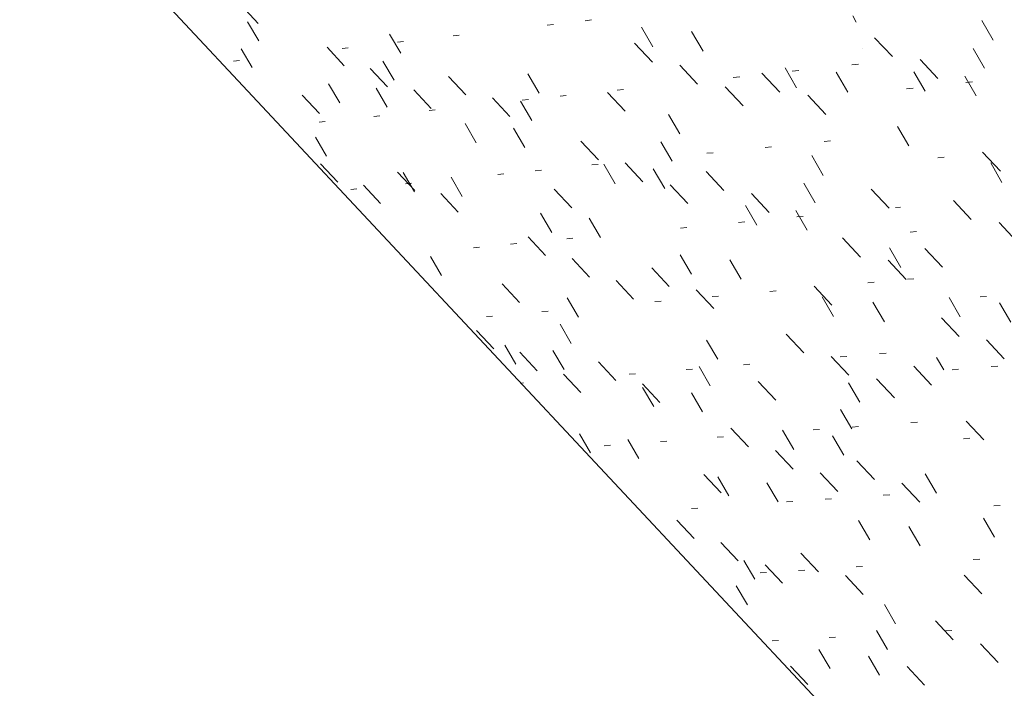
# Model space of a CAD drawing. Header units: centimetres. Extents: x -2274.6 to -2273.04, y 1316.35 to 1317.85.
# Tile 3 of 59: x -2274.5595 to -2274.4938, y 1316.9048 to 1316.9495. Entities that reach past the tile are written whole.
import ezdxf

# ---------------------------------------------------------------- set-up
doc = ezdxf.new("R2010")
doc.units = ezdxf.units.CM
for name, color, linetype, lineweight in [('Wzór powierzchni', 7, 'Continuous', 9), ('Wzór powierzchni-4', 10, 'Continuous', 9), ('Ściany', 7, 'Continuous', 9)]:
    doc.layers.add(name, color=color, linetype=linetype, lineweight=lineweight)

# ---------------------------------------------------------------- blocks, each defined once
blk = doc.blocks.new('FP_17-Aksono')
at = {"layer": 'Wzór powierzchni-4'}
for p, q in [((-2274.544741, 1316.950446), (-2274.543594, 1316.949221)), ((-2274.503667, 1316.949312), (-2274.5039, 1316.949714)), ((-2274.543562, 1316.94805), (-2274.544311, 1316.949321)), ((-2274.52388, 1316.949156), (-2274.524299, 1316.949108)), ((-2274.521332, 1316.949449), (-2274.521754, 1316.9494)), ((-2274.534065, 1316.947224), (-2274.534819, 1316.948509)), ((-2274.530173, 1316.948434), (-2274.530584, 1316.948387)), ((-2274.517238, 1316.947648), (-2274.518003, 1316.948961)), ((-2274.513887, 1316.947364), (-2274.514654, 1316.948682)), ((-2274.533896, 1316.948007), (-2274.534303, 1316.94796)), ((-2274.518462, 1316.947894), (-2274.517273, 1316.94663)), ((-2274.543991, 1316.946266), (-2274.544739, 1316.947533)), ((-2274.539, 1316.947629), (-2274.537847, 1316.946398)), ((-2274.537582, 1316.947584), (-2274.537985, 1316.947538)), ((-2274.544841, 1316.946752), (-2274.545236, 1316.946706)), ((-2274.534521, 1316.945421), (-2274.535274, 1316.946703)), ((-2274.515448, 1316.946439), (-2274.514255, 1316.945172)), ((-2274.503522, 1316.94651), (-2274.503963, 1316.946463)), ((-2274.53611, 1316.946211), (-2274.534954, 1316.944977)), ((-2274.524834, 1316.944558), (-2274.525593, 1316.945853)), ((-2274.509962, 1316.945899), (-2274.508761, 1316.944624)), ((-2274.507648, 1316.944927), (-2274.508417, 1316.946251)), ((-2274.507505, 1316.94608), (-2274.507941, 1316.946033)), ((-2274.504229, 1316.944629), (-2274.505, 1316.945959)), ((-2274.538147, 1316.943917), (-2274.538896, 1316.94519)), ((-2274.530895, 1316.945684), (-2274.52973, 1316.944442)), ((-2274.511446, 1316.945654), (-2274.511877, 1316.945607)), ((-2274.54065, 1316.944431), (-2274.539503, 1316.943206)), ((-2274.534976, 1316.943627), (-2274.535727, 1316.944905)), ((-2274.533208, 1316.944787), (-2274.532047, 1316.94355)), ((-2274.52027, 1316.94461), (-2274.519088, 1316.943352)), ((-2274.519204, 1316.944815), (-2274.519626, 1316.94477)), ((-2274.51242, 1316.944977), (-2274.511224, 1316.943707)), ((-2274.506902, 1316.944427), (-2274.505698, 1316.943148)), ((-2274.527962, 1316.94425), (-2274.526794, 1316.943005)), ((-2274.525318, 1316.942745), (-2274.526074, 1316.944037)), ((-2274.525546, 1316.94413), (-2274.525961, 1316.944085)), ((-2274.523023, 1316.944403), (-2274.52344, 1316.944357)), ((-2274.53178, 1316.943456), (-2274.532188, 1316.943412)), ((-2274.515436, 1316.941843), (-2274.516198, 1316.943149)), ((-2274.539121, 1316.942663), (-2274.53952, 1316.94262)), ((-2274.535469, 1316.943057), (-2274.535873, 1316.943014)), ((-2274.529033, 1316.941244), (-2274.529786, 1316.942528)), ((-2274.525799, 1316.940942), (-2274.526554, 1316.94223)), ((-2274.539031, 1316.940367), (-2274.539777, 1316.941633)), ((-2274.522057, 1316.941362), (-2274.520882, 1316.94011)), ((-2274.515947, 1316.940021), (-2274.516707, 1316.941323)), ((-2274.505376, 1316.941389), (-2274.505811, 1316.941345)), ((-2274.513223, 1316.940592), (-2274.513649, 1316.940549)), ((-2274.50932, 1316.940989), (-2274.509751, 1316.940945)), ((-2274.539432, 1316.93985), (-2274.538288, 1316.938628)), ((-2274.519085, 1316.939908), (-2274.517906, 1316.938653)), ((-2274.505865, 1316.939078), (-2274.50663, 1316.940396)), ((-2274.534293, 1316.93929), (-2274.533141, 1316.938061)), ((-2274.53316, 1316.937988), (-2274.533908, 1316.939259)), ((-2274.527189, 1316.939175), (-2274.5276, 1316.939133)), ((-2274.524689, 1316.939429), (-2274.525103, 1316.939387)), ((-2274.520907, 1316.939813), (-2274.521325, 1316.93977)), ((-2274.519755, 1316.938523), (-2274.520511, 1316.939817)), ((-2274.516456, 1316.938208), (-2274.517214, 1316.939506)), ((-2274.513683, 1316.939333), (-2274.512496, 1316.938071)), ((-2274.533365, 1316.938548), (-2274.533769, 1316.938507)), ((-2274.529969, 1316.937676), (-2274.530719, 1316.938951)), ((-2274.506404, 1316.937246), (-2274.507168, 1316.93856)), ((-2274.53702, 1316.938177), (-2274.53742, 1316.938136)), ((-2274.536567, 1316.938427), (-2274.53542, 1316.937202)), ((-2274.5314, 1316.937857), (-2274.530245, 1316.936624)), ((-2274.523826, 1316.938149), (-2274.522657, 1316.936904)), ((-2274.516098, 1316.938447), (-2274.514917, 1316.93719)), ((-2274.510666, 1316.937862), (-2274.509475, 1316.936597)), ((-2274.502675, 1316.938162), (-2274.501471, 1316.936884)), ((-2274.523999, 1316.935261), (-2274.52475, 1316.936543)), ((-2274.510307, 1316.935753), (-2274.511067, 1316.937057)), ((-2274.506941, 1316.935423), (-2274.507703, 1316.936733)), ((-2274.500705, 1316.936959), (-2274.501039, 1316.936927)), ((-2274.520744, 1316.934936), (-2274.521498, 1316.936222)), ((-2274.511108, 1316.935971), (-2274.511535, 1316.93593)), ((-2274.507202, 1316.936342), (-2274.507634, 1316.936301)), ((-2274.514973, 1316.935604), (-2274.515396, 1316.935564)), ((-2274.525574, 1316.934972), (-2274.524413, 1316.933733)), ((-2274.522585, 1316.934881), (-2274.522999, 1316.934842)), ((-2274.504589, 1316.9349), (-2274.503392, 1316.933628)), ((-2274.528809, 1316.93429), (-2274.529216, 1316.934251)), ((-2274.526332, 1316.934525), (-2274.526742, 1316.934486)), ((-2274.500685, 1316.932931), (-2274.501449, 1316.934247)), ((-2274.531356, 1316.932387), (-2274.532101, 1316.933652)), ((-2274.522642, 1316.93352), (-2274.521478, 1316.932277)), ((-2274.514672, 1316.932485), (-2274.515427, 1316.933777)), ((-2274.511352, 1316.932146), (-2274.512109, 1316.933443)), ((-2274.50153, 1316.933408), (-2274.500329, 1316.932133)), ((-2274.517322, 1316.932912), (-2274.516149, 1316.931662)), ((-2274.519697, 1316.932061), (-2274.518529, 1316.930815)), ((-2274.502463, 1316.931947), (-2274.502898, 1316.931908)), ((-2274.499816, 1316.932181), (-2274.500254, 1316.932142)), ((-2274.527304, 1316.931829), (-2274.52615, 1316.930596)), ((-2274.514346, 1316.931442), (-2274.51317, 1316.930189)), ((-2274.509002, 1316.931368), (-2274.509429, 1316.93133)), ((-2274.506482, 1316.931674), (-2274.505292, 1316.930408)), ((-2274.522211, 1316.92962), (-2274.522959, 1316.930895)), ((-2274.516699, 1316.930686), (-2274.517118, 1316.930649)), ((-2274.512871, 1316.931025), (-2274.513294, 1316.930988)), ((-2274.505175, 1316.929659), (-2274.505934, 1316.930961)), ((-2274.524239, 1316.930019), (-2274.52465, 1316.929983)), ((-2274.501788, 1316.929306), (-2274.502548, 1316.930613)), ((-2274.527952, 1316.92969), (-2274.528358, 1316.929654)), ((-2274.529016, 1316.92872), (-2274.527867, 1316.927493)), ((-2274.522695, 1316.927865), (-2274.523442, 1316.929136)), ((-2274.512901, 1316.926803), (-2274.513653, 1316.928088)), ((-2274.508354, 1316.928484), (-2274.507171, 1316.927224)), ((-2274.526383, 1316.926473), (-2274.527126, 1316.927736)), ((-2274.523177, 1316.926119), (-2274.523922, 1316.927386)), ((-2274.526123, 1316.927269), (-2274.524971, 1316.926039)), ((-2274.505337, 1316.926994), (-2274.50415, 1316.925731)), ((-2274.5043, 1316.926997), (-2274.504731, 1316.926962)), ((-2274.501678, 1316.927212), (-2274.502112, 1316.927177)), ((-2274.520881, 1316.92663), (-2274.519722, 1316.925393)), ((-2274.514608, 1316.92615), (-2274.515027, 1316.926116)), ((-2274.513412, 1316.925039), (-2274.514162, 1316.926321)), ((-2274.510776, 1316.926465), (-2274.5112, 1316.92643)), ((-2274.499826, 1316.926336), (-2274.498631, 1316.925065)), ((-2274.523217, 1316.925812), (-2274.522062, 1316.924579)), ((-2274.518401, 1316.925839), (-2274.518816, 1316.925805)), ((-2274.502306, 1316.925497), (-2274.501116, 1316.924232)), ((-2274.525871, 1316.925225), (-2274.526045, 1316.925211)), ((-2274.517946, 1316.925163), (-2274.516783, 1316.923922)), ((-2274.51719, 1316.923652), (-2274.517937, 1316.924926)), ((-2274.510205, 1316.925328), (-2274.509029, 1316.924075)), ((-2274.503422, 1316.923935), (-2274.504177, 1316.925231)), ((-2274.513921, 1316.923284), (-2274.514669, 1316.924562)), ((-2274.503961, 1316.922162), (-2274.504714, 1316.923454)), ((-2274.512036, 1316.922208), (-2274.510866, 1316.920961)), ((-2274.506111, 1316.922118), (-2274.506538, 1316.922086)), ((-2274.503514, 1316.922315), (-2274.503944, 1316.922282)), ((-2274.499584, 1316.922613), (-2274.500019, 1316.92258)), ((-2274.521407, 1316.920556), (-2274.522149, 1316.921817)), ((-2274.518181, 1316.920179), (-2274.518924, 1316.921445)), ((-2274.512525, 1316.921632), (-2274.512945, 1316.9216)), ((-2274.507832, 1316.920781), (-2274.508583, 1316.922064)), ((-2274.504497, 1316.920398), (-2274.505249, 1316.921687)), ((-2274.520078, 1316.921059), (-2274.520489, 1316.921028)), ((-2274.516321, 1316.921344), (-2274.516736, 1316.921313)), ((-2274.50906, 1316.92072), (-2274.507888, 1316.91947)), ((-2274.503633, 1316.920031), (-2274.502452, 1316.918773)), ((-2274.513846, 1316.919121), (-2274.512684, 1316.917881)), ((-2274.512167, 1316.917681), (-2274.512912, 1316.918953)), ((-2274.506071, 1316.919226), (-2274.504896, 1316.917973)), ((-2274.498304, 1316.917857), (-2274.499058, 1316.919151)), ((-2274.508877, 1316.91729), (-2274.509624, 1316.918566)), ((-2274.500614, 1316.918526), (-2274.499429, 1316.917265)), ((-2274.505323, 1316.917488), (-2274.505749, 1316.917458)), ((-2274.501431, 1316.917758), (-2274.501862, 1316.917728)), ((-2274.514249, 1316.916867), (-2274.514665, 1316.916838)), ((-2274.507896, 1316.917309), (-2274.508318, 1316.917279)), ((-2274.515638, 1316.916068), (-2274.514482, 1316.914834)), ((-2274.502761, 1316.914755), (-2274.503509, 1316.916037)), ((-2274.499405, 1316.914349), (-2274.500155, 1316.915636)), ((-2274.512703, 1316.914583), (-2274.511544, 1316.913345)), ((-2274.507357, 1316.913864), (-2274.50619, 1316.912618)), ((-2274.510426, 1316.912117), (-2274.511168, 1316.913382)), ((-2274.509755, 1316.913091), (-2274.508592, 1316.911851)), ((-2274.503252, 1316.912973), (-2274.503678, 1316.912946)), ((-2274.495422, 1316.913469), (-2274.495857, 1316.913441)), ((-2274.509655, 1316.912567), (-2274.510074, 1316.912541)), ((-2274.507107, 1316.912729), (-2274.507529, 1316.912702)), ((-2274.504379, 1316.912361), (-2274.503209, 1316.911113)), ((-2274.496468, 1316.912399), (-2274.495284, 1316.911137)), ((-2274.510937, 1316.91041), (-2274.511677, 1316.911671)), ((-2274.501037, 1316.909151), (-2274.501782, 1316.910427)), ((-2274.498382, 1316.909336), (-2274.497205, 1316.908081)), ((-2274.501575, 1316.907435), (-2274.502319, 1316.908707)), ((-2274.497291, 1316.908699), (-2274.497722, 1316.908674)), ((-2274.508866, 1316.908037), (-2274.509283, 1316.908013)), ((-2274.505047, 1316.908255), (-2274.505469, 1316.908231)), ((-2274.495363, 1316.907813), (-2274.494183, 1316.906555)), ((-2274.505416, 1316.906162), (-2274.506157, 1316.907425)), ((-2274.502111, 1316.905728), (-2274.502853, 1316.906996)), ((-2274.508063, 1316.90633), (-2274.506906, 1316.905094)), ((-2274.500275, 1316.906307), (-2274.499105, 1316.905058))]:
    blk.add_line(p, q, dxfattribs=at)
blk = doc.blocks.new('FP_18-Aksono')
at = {"layer": 'Wzór powierzchni-4'}
blk.add_line((-2274.503242, 1316.947551), (-2274.503244, 1316.947548), dxfattribs=at)
blk = doc.blocks.new('FP_19-Aksono')
at = {"layer": 'Wzór powierzchni-4'}
for p, q in [((-2274.494527, 1316.94809), (-2274.495287, 1316.949409)), ((-2274.50244, 1316.94826), (-2274.501252, 1316.947001)), ((-2274.495094, 1316.946239), (-2274.495852, 1316.947553)), ((-2274.499401, 1316.946812), (-2274.49821, 1316.94555)), ((-2274.499062, 1316.94469), (-2274.499817, 1316.945996)), ((-2274.495658, 1316.944396), (-2274.496414, 1316.945707)), ((-2274.495911, 1316.945319), (-2274.496349, 1316.945273)), ((-2274.499871, 1316.944901), (-2274.500304, 1316.944856)), ((-2274.500161, 1316.941046), (-2274.500913, 1316.942344)), ((-2274.495235, 1316.940624), (-2274.494044, 1316.939362)), ((-2274.49779, 1316.940288), (-2274.498223, 1316.940245)), ((-2274.493935, 1316.938608), (-2274.494688, 1316.939913)), ((-2274.497166, 1316.937389), (-2274.495982, 1316.936134)), ((-2274.494128, 1316.935922), (-2274.492941, 1316.934664)), ((-2274.499642, 1316.935329), (-2274.500071, 1316.935289)), ((-2274.499076, 1316.93419), (-2274.497899, 1316.932941)), ((-2274.496725, 1316.929635), (-2274.49747, 1316.93092)), ((-2274.494967, 1316.931002), (-2274.495399, 1316.930964)), ((-2274.493352, 1316.929287), (-2274.494099, 1316.930576)), ((-2274.497969, 1316.92956), (-2274.496796, 1316.928314)), ((-2274.49496, 1316.928089), (-2274.493783, 1316.926839)), ((-2274.497822, 1316.926106), (-2274.498301, 1316.92693)), ((-2274.496828, 1316.926136), (-2274.497256, 1316.926102)), ((-2274.494222, 1316.926345), (-2274.494653, 1316.926311)), ((-2274.496322, 1316.922672), (-2274.495154, 1316.92143)), ((-2274.496081, 1316.921531), (-2274.496509, 1316.921499)), ((-2274.494046, 1316.917047), (-2274.494474, 1316.917018)), ((-2274.494443, 1316.914934), (-2274.495179, 1316.916198))]:
    blk.add_line(p, q, dxfattribs=at)

msp = doc.modelspace()

# ---------------------------------------------------------------- linework, layer by layer
at = {"layer": 'Ściany'}
msp.add_line((-2274.559519, 1316.960984), (-2274.302591, 1316.686415), dxfattribs=at)

# ---------------------------------------------------------------- block references
at = {"layer": 'Wzór powierzchni'}
for name in ['FP_18-Aksono', 'FP_17-Aksono', 'FP_19-Aksono']:
    msp.add_blockref(name, (0, 0), dxfattribs=at)

doc.saveas('drawing.dxf')
